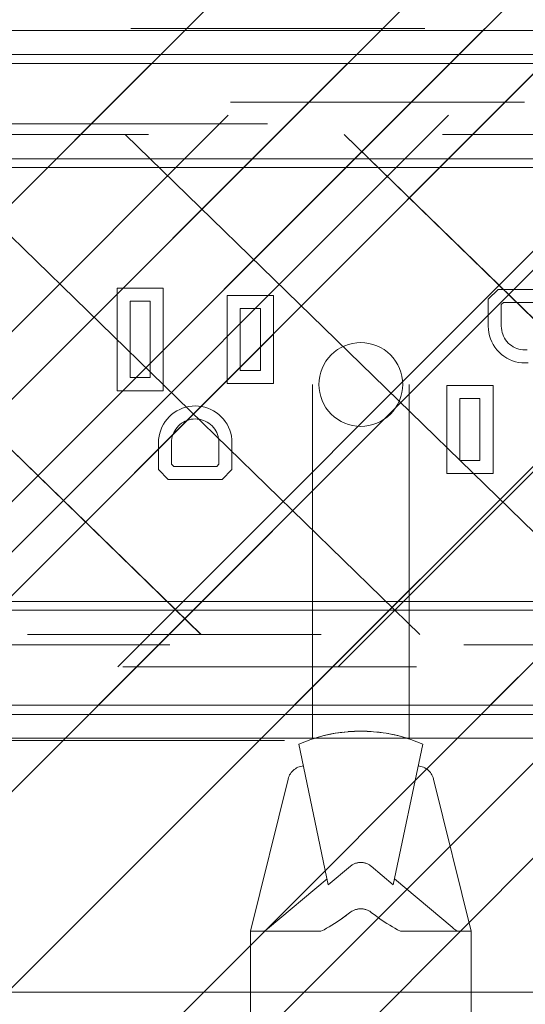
# Model space of a CAD drawing. Header units: inches. Extents: x -416 to -272, y -73 to 47.
# Tile 77 of 206: x -381.29 to -379, y -10.99 to -6.52. Entities that reach past the tile are written whole.
import ezdxf

# ---------------------------------------------------------------- set-up
doc = ezdxf.new("R2010")
doc.units = ezdxf.units.IN
doc.header["$LTSCALE"] = 32
doc.header["$MEASUREMENT"] = 0
doc.header["$PDMODE"] = 1
doc.header["$PDSIZE"] = -2
doc.linetypes.add('Dash Style-1', pattern=[0.083328, 0.041656, -0.041672])
for name, color, linetype, lineweight in [('Black', 7, 'Continuous', 18), ('DashLine', 7, 'Continuous', 13), ('DashLineFill', 7, 'Dash Style-1', 13), ('Dean-Bezel', 7, 'Continuous', 18), ('Drawing', 7, 'Continuous', 18), ('Metal-UtilityGrommet', 7, 'Continuous', 13), ('None', 7, 'Continuous', 18), ('Slate-MetalShroud', 7, 'Continuous', 18), ('SolidLine', 7, 'Continuous', 15), ('Wood_1-H', 7, 'Continuous', 13)]:
    doc.layers.add(name, color=color, linetype=linetype, lineweight=lineweight)
doc.layers.add('Textile-Cushion', color=7, linetype='Continuous', lineweight=18, true_color=0x4c4c4c)
pattern_1 = [(45, (0, 0), (-1.61302, 1.93572), []), (45, (-1.0608, 1.0608), (-0.472346, 0.416761), [])]

# ---------------------------------------------------------------- blocks, each defined once
blk = doc.blocks.new('Group-32')
at = {"layer": 'Textile-Cushion', "color": 31, "true_color": 0xffc198}
for p, q in [((-2.2539, 1.1339), (0.0759, -1.1339)), ((-1.261, 1.1339), (1.0688, -1.1339)), ((-0.2681, 1.1339), (2.0618, -1.1339)), ((0.7248, 1.1339), (3.0547, -1.1339))]:
    blk.add_line(p, q, dxfattribs=at)
blk = doc.blocks.new('Group-33')
at = {"layer": 'Textile-Cushion', "color": 31, "true_color": 0xffc198}
blk.add_blockref('Group-32', (0, 0), dxfattribs=at)
blk = doc.blocks.new('SBDXF2-Shroud (2D)')
at = {"layer": 'DashLineFill', "linetype": 'Continuous', "lineweight": 13}
h = blk.add_hatch(dxfattribs=at)
h.set_pattern_fill('Steel', color=253, style=0, pattern_type=2)
h.set_pattern_definition(pattern_1)
edge = h.paths.add_edge_path()
edge.add_line((-5.5709, 0.9311), (-5.5709, -0.9311))
edge.add_arc((-5.3209, -0.9311), 0.25, 180, 270)
edge.add_line((-5.3209, -1.1811), (5.3209, -1.1811))
edge.add_arc((5.3209, -0.9311), 0.25, 270, 360)
edge.add_line((5.5709, -0.9311), (5.5709, 0.9311))
edge.add_arc((5.3209, 0.9311), 0.25, 0, 90)
edge.add_line((5.3209, 1.1811), (-5.3209, 1.1811))
edge.add_arc((-5.3209, 0.9311), 0.25, 90, 135)
edge.add_arc((-5.3209, 0.9311), 0.25, 135, 180)
edge.add_line((-5.5709, 0.9311), (-5.5709, 0.9311))
edge = h.paths.add_edge_path()
edge.add_arc((-5.3209, -0.9311), 0.2028, 180, 270, ccw=False)
edge.add_line((-5.5236, -0.9311), (-5.5236, 0.9311))
edge.add_arc((-5.3209, 0.9311), 0.2028, 90, 180, ccw=False)
edge.add_line((-5.3209, 1.1339), (5.3209, 1.1339))
edge.add_arc((5.3209, 0.9311), 0.2028, 0, 90, ccw=False)
edge.add_line((5.5236, 0.9311), (5.5236, -0.9311))
edge.add_arc((5.3209, -0.9311), 0.2028, -90, 0, ccw=False)
edge.add_line((5.3209, -1.1339), (-5.3209, -1.1339))
at = {"layer": 'DashLineFill', "flags": 128}
for points in [[(-5.5709, 0.9311), (-5.5709, -0.9311, 0.414214), (-5.3209, -1.1811), (5.3209, -1.1811, 0.414214), (5.5709, -0.9311), (5.5709, 0.9311, 0.414214), (5.3209, 1.1811), (-5.3209, 1.1811, 0.198912), (-5.4976, 1.1079, 0.198912), (-5.5709, 0.9311)], [(-5.3209, -1.1339, -0.414214), (-5.5236, -0.9311), (-5.5236, 0.9311, -0.414214), (-5.3209, 1.1339), (5.3209, 1.1339, -0.414214), (5.5236, 0.9311), (5.5236, -0.9311, -0.414214), (5.3209, -1.1339)]]:
    blk.add_lwpolyline(points, format="xyb", close=True, dxfattribs=at)
at = {"layer": 'Slate-MetalShroud', "linetype": 'Continuous', "lineweight": 5}
blk.add_point((0, 0), dxfattribs=at)
at = {"layer": 'Metal-UtilityGrommet', "color": 7}
blk.add_blockref('Group-33', (0, 0), dxfattribs=at)
blk = doc.blocks.new('Group-92')
at = {"layer": 'Textile-Cushion', "color": 31, "true_color": 0xffc198}
for p, q in [((33.75, -4.1811), (36.0799, -6.4488)), ((34.7429, -4.1811), (37.0728, -6.4488)), ((35.7358, -4.1811), (38.0657, -6.4488)), ((36.7288, -4.1811), (39.0586, -6.4488))]:
    blk.add_line(p, q, dxfattribs=at)
blk = doc.blocks.new('Group-93')
at = {"layer": 'Textile-Cushion', "color": 31, "true_color": 0xffc198}
blk.add_blockref('Group-92', (0, 0), dxfattribs=at)
blk = doc.blocks.new('Group-94')
at = {"layer": 'DashLineFill', "linetype": 'Continuous', "lineweight": 13}
h = blk.add_hatch(dxfattribs=at)
h.set_pattern_fill('Steel', color=253, style=0, pattern_type=2)
h.set_pattern_definition(pattern_1)
edge = h.paths.add_edge_path()
edge.add_line((30.4331, -4.3839), (30.4331, -6.2461))
edge.add_arc((30.6831, -6.2461), 0.25, 180, 270)
edge.add_line((30.6831, -6.4961), (41.3248, -6.4961))
edge.add_arc((41.3248, -6.2461), 0.25, 270, 360)
edge.add_line((41.5748, -6.2461), (41.5748, -4.3839))
edge.add_arc((41.3248, -4.3839), 0.25, 360, 450)
edge.add_line((41.3248, -4.1339), (30.6831, -4.1339))
edge.add_arc((30.6831, -4.3839), 0.25, 90, 135)
edge.add_arc((30.6831, -4.3839), 0.25, 135, 180)
edge.add_line((30.4331, -4.3839), (30.4331, -4.3839))
edge = h.paths.add_edge_path()
edge.add_arc((30.6831, -6.2461), 0.2028, 180, 270, ccw=False)
edge.add_line((30.4803, -6.2461), (30.4803, -4.3839))
edge.add_arc((30.6831, -4.3839), 0.2028, 90, 180, ccw=False)
edge.add_line((30.6831, -4.1811), (41.3248, -4.1811))
edge.add_arc((41.3248, -4.3839), 0.2028, 0, 90, ccw=False)
edge.add_line((41.5276, -4.3839), (41.5276, -6.2461))
edge.add_arc((41.3248, -6.2461), 0.2028, -90, 0, ccw=False)
edge.add_line((41.3248, -6.4488), (30.6831, -6.4488))
at = {"layer": 'DashLineFill', "flags": 128}
for points in [[(30.4331, -4.3839), (30.4331, -6.2461, 0.414214), (30.6831, -6.4961), (41.3248, -6.4961, 0.414214), (41.5748, -6.2461), (41.5748, -4.3839, 0.414214), (41.3248, -4.1339), (30.6831, -4.1339, 0.198912), (30.5063, -4.2071, 0.198912), (30.4331, -4.3839)], [(30.6831, -6.4488, -0.414214), (30.4803, -6.2461), (30.4803, -4.3839, -0.414214), (30.6831, -4.1811), (41.3248, -4.1811, -0.414214), (41.5276, -4.3839), (41.5276, -6.2461, -0.414214), (41.3248, -6.4488)]]:
    blk.add_lwpolyline(points, format="xyb", close=True, dxfattribs=at)
at = {"layer": 'Slate-MetalShroud', "linetype": 'Continuous', "lineweight": 5}
blk.add_point((36.0039, -5.315), dxfattribs=at)
at = {"layer": 'Metal-UtilityGrommet', "color": 7}
blk.add_blockref('Group-93', (0, 0), dxfattribs=at)
blk = doc.blocks.new('Group-39')
at = {"layer": 'Dean-Bezel'}
for p, q in [((4.11, 1.4545), (-4.11, 1.4545)), ((-0.5997, 0.4037), (-0.5997, 0.0043)), ((-0.3904, 0.4037), (-0.5997, 0.4037)), ((-0.3904, 0.0043), (-0.3904, 0.4037)), ((0.6289, 0.4307), (0.5843, 0.3861)), ((0.8731, 0.4307), (0.6289, 0.4307)), ((0.8731, 0.4307), (0.9177, 0.3861)), ((0.5843, 0.3861), (0.5843, 0.264)), ((0.6434, 0.3617), (0.6533, 0.3716)), ((0.6434, 0.264), (0.6434, 0.3617)), ((0.8487, 0.3716), (0.6533, 0.3716)), ((0.8487, 0.3716), (0.8586, 0.3617)), ((0.8586, 0.3617), (0.8582, 0.2546)), ((0.9177, 0.264), (0.9177, 0.3861)), ((-0.5406, 0.0634), (-0.5406, 0.3446)), ((-0.4494, 0.3446), (-0.5406, 0.3446)), ((-0.4494, 0.3446), (-0.4494, 0.0634)), ((0.5843, 0.264), (0.5849, 0.2494)), ((0.5849, 0.2494), (0.5869, 0.235)), ((0.5869, 0.235), (0.59, 0.2208)), ((0.6438, 0.2546), (0.6434, 0.264)), ((0.645, 0.2453), (0.6438, 0.2546)), ((0.647, 0.2362), (0.645, 0.2453)), ((0.6499, 0.2272), (0.647, 0.2362)), ((0.6535, 0.2185), (0.6499, 0.2272)), ((0.8521, 0.2272), (0.8485, 0.2185)), ((0.855, 0.2362), (0.8521, 0.2272)), ((0.857, 0.2453), (0.855, 0.2362)), ((0.8582, 0.2546), (0.857, 0.2453)), ((0.912, 0.2208), (0.9151, 0.235)), ((0.9151, 0.235), (0.9171, 0.2494)), ((0.9171, 0.2494), (0.9177, 0.264)), ((0.59, 0.2208), (0.5944, 0.207)), ((0.6, 0.1935), (0.5944, 0.207)), ((0.6, 0.1935), (0.6067, 0.1807)), ((0.6067, 0.1807), (0.6145, 0.1684)), ((0.6578, 0.2102), (0.6535, 0.2185)), ((0.6628, 0.2023), (0.6578, 0.2102)), ((0.6686, 0.1948), (0.6628, 0.2023)), ((0.6749, 0.1879), (0.6686, 0.1948)), ((0.6818, 0.1816), (0.6749, 0.1879)), ((0.6893, 0.1759), (0.6818, 0.1816)), ((0.8202, 0.1816), (0.8127, 0.1759)), ((0.8271, 0.1879), (0.8202, 0.1816)), ((0.8334, 0.1948), (0.8271, 0.1879)), ((0.8392, 0.2023), (0.8334, 0.1948)), ((0.8442, 0.2102), (0.8392, 0.2023)), ((0.8485, 0.2185), (0.8442, 0.2102)), ((0.8875, 0.1684), (0.8953, 0.1807)), ((0.8953, 0.1807), (0.902, 0.1935)), ((0.902, 0.1935), (0.9076, 0.207)), ((0.9076, 0.207), (0.912, 0.2208)), ((0.6145, 0.1684), (0.6233, 0.1569)), ((0.6233, 0.1569), (0.6332, 0.1462)), ((0.6332, 0.1462), (0.6439, 0.1363)), ((0.6439, 0.1363), (0.6554, 0.1275)), ((0.6972, 0.1708), (0.6893, 0.1759)), ((0.7055, 0.1665), (0.6972, 0.1708)), ((0.7142, 0.1629), (0.7055, 0.1665)), ((0.7232, 0.1601), (0.7142, 0.1629)), ((0.7323, 0.1581), (0.7232, 0.1601)), ((0.7416, 0.1568), (0.7323, 0.1581)), ((0.751, 0.1564), (0.7416, 0.1568)), ((0.7604, 0.1568), (0.751, 0.1564)), ((0.7697, 0.1581), (0.7604, 0.1568)), ((0.7788, 0.1601), (0.7697, 0.1581)), ((0.7878, 0.1629), (0.7788, 0.1601)), ((0.7965, 0.1665), (0.7878, 0.1629)), ((0.8048, 0.1708), (0.7965, 0.1665)), ((0.8127, 0.1759), (0.8048, 0.1708)), ((0.8466, 0.1275), (0.8581, 0.1363)), ((0.8581, 0.1363), (0.8688, 0.1462)), ((0.8688, 0.1462), (0.8787, 0.1569)), ((0.8787, 0.1569), (0.8875, 0.1684)), ((0.6554, 0.1275), (0.6677, 0.1197)), ((0.6677, 0.1197), (0.6806, 0.113)), ((0.6806, 0.113), (0.694, 0.1074)), ((0.694, 0.1074), (0.7079, 0.103)), ((0.7079, 0.103), (0.7221, 0.0999)), ((0.7221, 0.0999), (0.7365, 0.098)), ((0.7365, 0.098), (0.751, 0.0974)), ((0.751, 0.0974), (0.7655, 0.098)), ((0.7655, 0.098), (0.7799, 0.0999)), ((0.7799, 0.0999), (0.7941, 0.103)), ((0.7941, 0.103), (0.808, 0.1074)), ((0.808, 0.1074), (0.8214, 0.113)), ((0.8214, 0.113), (0.8343, 0.1197)), ((0.8343, 0.1197), (0.8466, 0.1275)), ((-0.4494, 0.0634), (-0.5406, 0.0634)), ((-0.3904, 0.0043), (-0.5997, 0.0043)), ((0.8963, 0.0282), (0.8963, -0.4362)), ((1.1057, 0.0282), (0.8963, 0.0282)), ((1.1057, -0.4362), (1.1057, 0.0282)), ((0.3964, -0.0043), (0.3964, -0.4037)), ((0.6057, -0.0043), (0.3964, -0.0043)), ((0.6057, -0.4037), (0.6057, -0.0043)), ((0.9554, -0.3771), (0.9554, -0.0309)), ((1.0466, -0.0309), (0.9554, -0.0309)), ((1.0466, -0.0309), (1.0466, -0.3771)), ((0.4554, -0.3446), (0.4554, -0.0634)), ((0.5466, -0.0634), (0.4554, -0.0634)), ((0.5466, -0.0634), (0.5466, -0.3446)), ((-0.745, -0.0974), (-0.7595, -0.098)), ((-0.7305, -0.098), (-0.745, -0.0974)), ((-0.7161, -0.0999), (-0.7305, -0.098)), ((-0.7019, -0.103), (-0.7161, -0.0999)), ((-0.688, -0.1074), (-0.7019, -0.103)), ((-0.6746, -0.113), (-0.688, -0.1074)), ((-0.6617, -0.1197), (-0.6746, -0.113)), ((-0.6494, -0.1275), (-0.6617, -0.1197)), ((-0.6379, -0.1363), (-0.6494, -0.1275)), ((-0.7544, -0.1568), (-0.745, -0.1564)), ((-0.745, -0.1564), (-0.7356, -0.1568)), ((-0.7356, -0.1568), (-0.7263, -0.1581)), ((-0.7263, -0.1581), (-0.7172, -0.1601)), ((-0.7172, -0.1601), (-0.7082, -0.1629)), ((-0.7082, -0.1629), (-0.6995, -0.1665)), ((-0.6995, -0.1665), (-0.6912, -0.1708)), ((-0.6912, -0.1708), (-0.6833, -0.1759)), ((-0.6833, -0.1759), (-0.6758, -0.1816)), ((-0.6272, -0.1462), (-0.6379, -0.1363)), ((-0.6173, -0.1569), (-0.6272, -0.1462)), ((-0.6085, -0.1684), (-0.6173, -0.1569)), ((-0.6007, -0.1807), (-0.6085, -0.1684)), ((-0.6758, -0.1816), (-0.6689, -0.1879)), ((-0.6689, -0.1879), (-0.6626, -0.1948)), ((-0.6626, -0.1948), (-0.6568, -0.2023)), ((-0.6568, -0.2023), (-0.6518, -0.2102)), ((-0.6518, -0.2102), (-0.6475, -0.2185)), ((-0.6475, -0.2185), (-0.6439, -0.2272)), ((-0.594, -0.1935), (-0.6007, -0.1807)), ((-0.5884, -0.207), (-0.594, -0.1935)), ((-0.584, -0.2208), (-0.5884, -0.207)), ((-0.5809, -0.235), (-0.584, -0.2208)), ((-0.6439, -0.2272), (-0.641, -0.2362)), ((-0.641, -0.2362), (-0.639, -0.2453)), ((-0.639, -0.2453), (-0.6378, -0.2546)), ((-0.6378, -0.2546), (-0.6374, -0.264)), ((-0.6374, -0.264), (-0.6374, -0.3617)), ((-0.5789, -0.2494), (-0.5809, -0.235)), ((-0.5783, -0.264), (-0.5789, -0.2494)), ((-0.5783, -0.264), (-0.5783, -0.3861)), ((0.5466, -0.3446), (0.4554, -0.3446)), ((-0.6473, -0.3716), (-0.8427, -0.3716)), ((-0.6473, -0.3716), (-0.6374, -0.3617)), ((-0.6229, -0.4307), (-0.5783, -0.3861)), ((1.0466, -0.3771), (0.9554, -0.3771)), ((-0.6229, -0.4307), (-0.8671, -0.4307)), ((0.6057, -0.4037), (0.3964, -0.4037)), ((1.1057, -0.4362), (0.8963, -0.4362)), ((4.11, -1.4545), (-4.11, -1.4545))]:
    blk.add_line(p, q, dxfattribs=at)
blk = doc.blocks.new('Dean-PPUG-BK (2D)')
at = {"layer": 'DashLineFill', "linetype": 'Continuous', "lineweight": 13}
h = blk.add_hatch(dxfattribs=at)
h.set_pattern_fill('Steel', color=253, style=0, pattern_type=2)
h.set_pattern_definition(pattern_1)
h.paths.add_polyline_path([(-4.11, 1.4545), (4.11, 1.4545), (4.11, -1.4545), (-4.11, -1.4545)])
h = blk.add_hatch(dxfattribs=at)
h.set_pattern_fill('Steel', color=253, style=0, pattern_type=2)
h.set_pattern_definition(pattern_1)
h.paths.add_polyline_path([(0, 0.19), (0.0186, 0.1891), (0.0371, 0.1863), (0.0552, 0.1818), (0.0727, 0.1755), (0.0896, 0.1676), (0.1056, 0.158), (0.1205, 0.1469), (0.1344, 0.1344), (0.1469, 0.1205), (0.158, 0.1056), (0.1676, 0.0896), (0.1755, 0.0727), (0.1818, 0.0552), (0.1863, 0.0371), (0.1891, 0.0186), (0.19, 0), (0.1891, -0.0186), (0.1863, -0.0371), (0.1818, -0.0552), (0.1755, -0.0727), (0.1676, -0.0896), (0.158, -0.1056), (0.1469, -0.1205), (0.1344, -0.1344), (0.1205, -0.1469), (0.1056, -0.158), (0.0896, -0.1676), (0.0727, -0.1755), (0.0552, -0.1818), (0.0371, -0.1863), (0.0186, -0.1891), (0, -0.19), (-0.0186, -0.1891), (-0.0371, -0.1863), (-0.0552, -0.1818), (-0.0727, -0.1755), (-0.0896, -0.1676), (-0.1056, -0.158), (-0.1205, -0.1469), (-0.1344, -0.1344), (-0.1469, -0.1205), (-0.158, -0.1056), (-0.1676, -0.0896), (-0.1755, -0.0727), (-0.1818, -0.0552), (-0.1863, -0.0371), (-0.1891, -0.0186), (-0.19, 0), (-0.1891, 0.0186), (-0.1863, 0.0371), (-0.1818, 0.0552), (-0.1755, 0.0727), (-0.1676, 0.0896), (-0.158, 0.1056), (-0.1469, 0.1205), (-0.1344, 0.1344), (-0.1205, 0.1469), (-0.1056, 0.158), (-0.0896, 0.1676), (-0.0727, 0.1755), (-0.0552, 0.1818), (-0.0371, 0.1863), (-0.0186, 0.1891)])
at = {"layer": 'Black'}
for p, q in [((-0.5, 2.9793), (-0.5, 2.4793)), ((0.5, 2.9793), (0.5, 2.4793)), ((-0.5, 2.4793), (-0.3297, 1.7889)), ((-0.5, 2.4793), (-0.1807, 2.4793)), ((-0.4377, 2.4793), (-0.431, 2.4742)), ((-0.4227, 2.4677), (-0.431, 2.4742)), ((-0.4227, 2.4677), (-0.4143, 2.4608)), ((-0.153, 2.2416), (-0.4143, 2.4608)), ((-0.1807, 2.4793), (-0.1667, 2.472)), ((-0.155, 2.4656), (-0.1667, 2.472)), ((-0.155, 2.4656), (-0.1431, 2.4588)), ((-0.1431, 2.4588), (-0.131, 2.4514)), ((0.1186, 2.4436), (0.1431, 2.4588)), ((0.155, 2.4656), (0.1431, 2.4588)), ((0.4227, 2.4677), (0.153, 2.2416)), ((0.1667, 2.472), (0.155, 2.4656)), ((0.1807, 2.4793), (0.1667, 2.472)), ((0.5, 2.4793), (0.1807, 2.4793)), ((0.3297, 1.7889), (0.5, 2.4793)), ((0.4143, 2.4608), (0.4227, 2.4677)), ((0.4227, 2.4677), (0.431, 2.4742)), ((0.4377, 2.4793), (0.431, 2.4742)), ((-0.1186, 2.4436), (-0.131, 2.4514)), ((-0.1186, 2.4436), (-0.0931, 2.4267)), ((-0.067, 2.4081), (-0.0931, 2.4267)), ((0.0931, 2.4267), (0.0447, 2.3914)), ((0.067, 2.4081), (0.0931, 2.4267)), ((0.1186, 2.4436), (0.0931, 2.4267)), ((-0.0474, 2.3934), (-0.067, 2.4081)), ((-0.0474, 2.3934), (-0.0447, 2.3914)), ((-0.0419, 2.3895), (-0.0447, 2.3914)), ((-0.0404, 2.3886), (-0.0419, 2.3895)), ((-0.0404, 2.3886), (-0.036, 2.3861)), ((-0.036, 2.3861), (-0.0329, 2.3847)), ((-0.0329, 2.3847), (-0.0298, 2.3833)), ((-0.0298, 2.3833), (-0.0266, 2.3821)), ((-0.0266, 2.3821), (-0.0234, 2.381)), ((-0.0234, 2.381), (-0.0201, 2.3801)), ((-0.0201, 2.3801), (-0.0168, 2.3793)), ((-0.0168, 2.3793), (-0.0135, 2.3786)), ((-0.0135, 2.3786), (-0.0102, 2.3781)), ((-0.0102, 2.3781), (-0.0068, 2.3778)), ((-0.0068, 2.3778), (-0.0034, 2.3776)), ((-0.0034, 2.3776), (0, 2.3775)), ((0, 2.3775), (0.0034, 2.3776)), ((0.0034, 2.3776), (0.0068, 2.3778)), ((0.0068, 2.3778), (0.0102, 2.3781)), ((0.0102, 2.3781), (0.0135, 2.3786)), ((0.0135, 2.3786), (0.0168, 2.3793)), ((0.0168, 2.3793), (0.0201, 2.3801)), ((0.0201, 2.3801), (0.0234, 2.381)), ((0.0234, 2.381), (0.0266, 2.3821)), ((0.0266, 2.3821), (0.0329, 2.3847)), ((0.0329, 2.3847), (0.036, 2.3861)), ((0.0404, 2.3886), (0.036, 2.3861)), ((0.0404, 2.3886), (0.0447, 2.3914)), ((-0.1474, 2.2684), (-0.2813, 1.6308)), ((-0.0474, 2.1846), (-0.1474, 2.2684)), ((0.1474, 2.2684), (0.0474, 2.1846)), ((0.2812, 1.6308), (0.1474, 2.2684)), ((-0.0447, 2.1824), (-0.0474, 2.1846)), ((-0.0447, 2.1824), (-0.0419, 2.1803)), ((-0.0389, 2.1784), (-0.0419, 2.1803)), ((-0.036, 2.1766), (-0.0389, 2.1784)), ((-0.0329, 2.175), (-0.036, 2.1766)), ((-0.0298, 2.1735), (-0.0329, 2.175)), ((-0.0298, 2.1735), (-0.0266, 2.1721)), ((-0.0234, 2.1709), (-0.0266, 2.1721)), ((-0.0201, 2.1699), (-0.0234, 2.1709)), ((-0.0168, 2.169), (-0.0201, 2.1699)), ((-0.0135, 2.1683), (-0.0168, 2.169)), ((-0.0102, 2.1677), (-0.0135, 2.1683)), ((-0.0068, 2.1673), (-0.0102, 2.1677)), ((-0.0034, 2.167), (-0.0068, 2.1673)), ((-0.0034, 2.167), (0, 2.167)), ((0, 2.167), (0.0034, 2.167)), ((0.0068, 2.1673), (0.0034, 2.167)), ((0.0068, 2.1673), (0.0102, 2.1677)), ((0.0102, 2.1677), (0.0135, 2.1683)), ((0.0168, 2.169), (0.0135, 2.1683)), ((0.0168, 2.169), (0.0201, 2.1699)), ((0.0201, 2.1699), (0.0234, 2.1709)), ((0.0234, 2.1709), (0.0266, 2.1721)), ((0.0266, 2.1721), (0.0298, 2.1735)), ((0.0298, 2.1735), (0.0329, 2.175)), ((0.036, 2.1766), (0.0329, 2.175)), ((0.036, 2.1766), (0.0389, 2.1784)), ((0.0419, 2.1803), (0.0389, 2.1784)), ((0.0447, 2.1824), (0.0419, 2.1803)), ((0.0447, 2.1824), (0.0474, 2.1846)), ((-0.3297, 1.7889), (-0.3279, 1.7826)), ((0.3279, 1.7826), (0.3297, 1.7889)), ((-0.3279, 1.7826), (-0.3256, 1.7765)), ((-0.3256, 1.7765), (-0.3227, 1.7706)), ((-0.3227, 1.7706), (-0.3194, 1.765)), ((-0.3194, 1.765), (-0.3156, 1.7597)), ((-0.3156, 1.7597), (-0.3114, 1.7547)), ((-0.3114, 1.7547), (-0.3068, 1.75)), ((-0.3068, 1.75), (-0.3019, 1.7458)), ((-0.3019, 1.7458), (-0.2966, 1.742)), ((-0.2966, 1.742), (-0.291, 1.7386)), ((0.291, 1.7386), (0.2966, 1.742)), ((0.2966, 1.742), (0.3019, 1.7458)), ((0.3019, 1.7458), (0.3068, 1.75)), ((0.3068, 1.75), (0.3114, 1.7547)), ((0.3114, 1.7547), (0.3156, 1.7597)), ((0.3156, 1.7597), (0.3194, 1.765)), ((0.3194, 1.765), (0.3227, 1.7706)), ((0.3227, 1.7706), (0.3256, 1.7765)), ((0.3256, 1.7765), (0.3279, 1.7826)), ((-0.291, 1.7386), (-0.2851, 1.7357)), ((-0.2851, 1.7357), (-0.279, 1.7333)), ((-0.279, 1.7333), (-0.2728, 1.7315)), ((-0.2728, 1.7315), (-0.2664, 1.7301)), ((-0.2664, 1.7301), (-0.2606, 1.7294)), ((0.2606, 1.7294), (0.2664, 1.7301)), ((0.2664, 1.7301), (0.2728, 1.7315)), ((0.2728, 1.7315), (0.279, 1.7333)), ((0.279, 1.7333), (0.2851, 1.7357)), ((0.2851, 1.7357), (0.291, 1.7386)), ((-0.2813, 1.6308), (-0.2273, 1.6098)), ((-0.2273, 1.6098), (-0.2188, 1.6069)), ((-0.2273, 1.6098), (-0.1719, 1.5932)), ((0.1719, 1.5932), (0.2273, 1.6098)), ((0.2136, 1.6052), (0.2273, 1.6098)), ((0.2273, 1.6098), (0.2812, 1.6308)), ((-0.2188, 1.6069), (-0.2188, 0)), ((-0.2188, 1.6069), (-0.2154, 1.6058)), ((-0.2136, 1.6052), (-0.2154, 1.6058)), ((-0.2056, 1.6027), (-0.2136, 1.6052)), ((-0.2056, 1.6027), (-0.2021, 1.6016)), ((-0.2021, 1.6016), (-0.1983, 1.6005)), ((-0.1983, 1.6005), (-0.1894, 1.5979)), ((-0.1894, 1.5979), (-0.1792, 1.5951)), ((-0.1792, 1.5951), (-0.1725, 1.5934)), ((-0.1152, 1.5813), (-0.1719, 1.5932)), ((-0.1719, 1.5932), (-0.1676, 1.5922)), ((-0.1676, 1.5922), (-0.1547, 1.5891)), ((-0.1547, 1.5891), (-0.1406, 1.5861)), ((-0.1255, 1.5831), (-0.1152, 1.5813)), ((-0.1152, 1.5813), (-0.101, 1.5791)), ((-0.1152, 1.5813), (-0.0578, 1.5742)), ((-0.0837, 1.5768), (-0.101, 1.5791)), ((-0.0837, 1.5768), (-0.0578, 1.5742)), ((-0.0578, 1.5742), (-0.0473, 1.5734)), ((-0.0578, 1.5742), (0, 1.5718)), ((-0.038, 1.5728), (-0.0473, 1.5734)), ((-0.038, 1.5728), (-0.0285, 1.5724)), ((-0.0285, 1.5724), (0, 1.5718)), ((0.0578, 1.5742), (0, 1.5718)), ((0, 1.5718), (0.0095, 1.5718)), ((0.0095, 1.5718), (0.0191, 1.572)), ((0.0191, 1.572), (0.0286, 1.5724)), ((0.0286, 1.5724), (0.0566, 1.5741)), ((0.0566, 1.5741), (0.0578, 1.5742)), ((0.0578, 1.5742), (0.1152, 1.5813)), ((0.0578, 1.5742), (0.0748, 1.5758)), ((0.0837, 1.5768), (0.1152, 1.5813)), ((0.1152, 1.5813), (0.1719, 1.5932)), ((0.1164, 1.5816), (0.1255, 1.5831)), ((0.1406, 1.5861), (0.1255, 1.5831)), ((0.1406, 1.5861), (0.1676, 1.5922)), ((0.1676, 1.5922), (0.1719, 1.5932)), ((0.1983, 1.6005), (0.1725, 1.5934)), ((0.1983, 1.6005), (0.2021, 1.6016)), ((0.2021, 1.6016), (0.2136, 1.6052)), ((0.2187, 1.6069), (0.2187, 0))]:
    blk.add_line(p, q, dxfattribs=at)
at = {"layer": 'Black', "color": 9, "flags": 128}
blk.add_lwpolyline([(-3.6785, 1.023), (3.6785, 1.023), (3.6785, -1.023), (-3.6785, -1.023)], close=True, dxfattribs=at)
at = {"layer": 'Black', "linetype": 'Continuous', "lineweight": 5}
blk.add_point((0, 0), dxfattribs=at)
at = {"layer": 'DashLineFill', "flags": 128}
for points in [[(-4.11, 1.4545), (4.11, 1.4545), (4.11, -1.4545), (-4.11, -1.4545)], [(0, 0.19), (0.0186, 0.1891), (0.0371, 0.1863), (0.0552, 0.1818), (0.0727, 0.1755), (0.0896, 0.1676), (0.1056, 0.158), (0.1205, 0.1469), (0.1344, 0.1344), (0.1469, 0.1205), (0.158, 0.1056), (0.1676, 0.0896), (0.1755, 0.0727), (0.1818, 0.0552), (0.1863, 0.0371), (0.1891, 0.0186), (0.19, 0), (0.1891, -0.0186), (0.1863, -0.0371), (0.1818, -0.0552), (0.1755, -0.0727), (0.1676, -0.0896), (0.158, -0.1056), (0.1469, -0.1205), (0.1344, -0.1344), (0.1205, -0.1469), (0.1056, -0.158), (0.0896, -0.1676), (0.0727, -0.1755), (0.0552, -0.1818), (0.0371, -0.1863), (0.0186, -0.1891), (0, -0.19), (-0.0186, -0.1891), (-0.0371, -0.1863), (-0.0552, -0.1818), (-0.0727, -0.1755), (-0.0896, -0.1676), (-0.1056, -0.158), (-0.1205, -0.1469), (-0.1344, -0.1344), (-0.1469, -0.1205), (-0.158, -0.1056), (-0.1676, -0.0896), (-0.1755, -0.0727), (-0.1818, -0.0552), (-0.1863, -0.0371), (-0.1891, -0.0186), (-0.19, 0), (-0.1891, 0.0186), (-0.1863, 0.0371), (-0.1818, 0.0552), (-0.1755, 0.0727), (-0.1676, 0.0896), (-0.158, 0.1056), (-0.1469, 0.1205), (-0.1344, 0.1344), (-0.1205, 0.1469), (-0.1056, 0.158), (-0.0896, 0.1676), (-0.0727, 0.1755), (-0.0552, 0.1818), (-0.0371, 0.1863), (-0.0186, 0.1891)]]:
    blk.add_lwpolyline(points, close=True, dxfattribs=at)
at = {"layer": 'Black', "color": 7}
blk.add_blockref('Group-39', (0, 0), dxfattribs=at)
blk = doc.blocks.new('Group-96')
at = {"layer": 'DashLine', "flags": 128}
blk.add_lwpolyline([(1.1142, -2.5591), (70.8937, -2.5591), (70.8937, -30), (1.1142, -30)], close=True, dxfattribs=at)
at = {"layer": 'SolidLine', "flags": 128}
blk.add_lwpolyline([(1.1142, -2.5591), (70.8937, -2.5591), (70.8937, -30), (1.1142, -30)], close=True, dxfattribs=at)
blk.add_lwpolyline([(32.0965, -4.6063, -0.414214), (32.372, -4.3307), (39.6358, -4.3307, -0.414214), (39.9114, -4.6063), (39.9114, -6.0236, -0.414214), (39.6358, -6.2992), (32.372, -6.2992, -0.414214), (32.0965, -6.0236)], format="xyb", close=True, dxfattribs=at)
at = {"layer": 'SolidLine', "color": 7}
for name, p in [('Dean-PPUG-BK (2D)', (36.0039, -5.315)), ('SBDXF2-Shroud (2D)', (36.0039, -5.315)), ('Group-94', (0, 0))]:
    blk.add_blockref(name, p, dxfattribs=at)
blk = doc.blocks.new('1BRPX9-Util_Bkt_Lg-N (2D)')
at = {"layer": 'DashLineFill', "linetype": 'Continuous', "lineweight": 13}
h = blk.add_hatch(dxfattribs=at)
h.set_pattern_fill('Steel', color=253, style=0, pattern_type=2)
h.set_pattern_definition(pattern_1)
edge = h.paths.add_edge_path()
edge.add_line((-4.4685, 7.5394), (-2.4213, 7.5394))
edge.add_line((-2.4213, 7.5394), (-2.4213, 7.9173))
edge.add_arc((-2.3031, 7.9173), 0.1181, 90, 180, ccw=False)
edge.add_line((-2.3031, 8.0354), (2.3031, 8.0354))
edge.add_arc((2.3031, 7.9173), 0.1181, 0, 90, ccw=False)
edge.add_line((2.4213, 7.9173), (2.4213, 7.5394))
edge.add_line((2.4213, 7.5394), (4.4685, 7.5394))
edge.add_line((4.4685, 7.5394), (4.4685, 7.4055))
edge.add_line((4.4685, 7.4055), (3.1299, 7.4055))
edge.add_line((3.1299, 7.4055), (3.1299, -2.0118))
edge.add_line((3.1299, -2.0118), (4.4685, -2.0118))
edge.add_line((4.4685, -2.0118), (4.4685, -2.1457))
edge.add_line((4.4685, -2.1457), (2.4213, -2.1457))
edge.add_line((2.4213, -2.1457), (2.4213, -2.5236))
edge.add_arc((2.3031, -2.5236), 0.1181, 270, 360, ccw=False)
edge.add_line((2.3031, -2.6417), (-2.3031, -2.6417))
edge.add_arc((-2.3031, -2.5236), 0.1181, 180, 270, ccw=False)
edge.add_line((-2.4213, -2.5236), (-2.4213, -2.1457))
edge.add_line((-2.4213, -2.1457), (-4.4685, -2.1457))
edge.add_line((-4.4685, -2.1457), (-4.4685, -2.0118))
edge.add_line((-4.4685, -2.0118), (-3.1299, -2.0118))
edge.add_line((-3.1299, -2.0118), (-3.1299, 7.4055))
edge.add_line((-3.1299, 7.4055), (-4.4685, 7.4055))
edge.add_line((-4.4685, 7.4055), (-4.4685, 7.5394))
blk = doc.blocks.new('Group-44')
at = {"layer": 'Textile-Cushion', "color": 31, "linetype": 'Continuous', "true_color": 0xffc198}
for p, q in [((0.0826, 1.2795), (-2.4174, -1.2204)), ((1.0826, 1.2795), (-1.4174, -1.2204)), ((2.0826, 1.2795), (-0.4174, -1.2204)), ((3.0826, 1.2795), (0.5826, -1.2204))]:
    blk.add_line(p, q, dxfattribs=at)
blk = doc.blocks.new('SlateShroudSleeve (2D)')
at = {"layer": 'DashLineFill', "linetype": 'Continuous', "lineweight": 13}
h = blk.add_hatch(dxfattribs=at)
h.set_pattern_fill('Steel', color=253, style=0, pattern_type=2)
h.set_pattern_definition(pattern_1)
edge = h.paths.add_edge_path()
edge.add_line((-6.0039, 0.9685), (-6.0039, -0.9685))
edge.add_arc((-5.3583, -0.9685), 0.6457, 180, 225)
edge.add_arc((-5.3583, -0.9685), 0.6457, 225, 270)
edge.add_line((-5.3583, -1.6142), (5.3583, -1.6142))
edge.add_arc((5.3583, -0.9685), 0.6457, 270, 360)
edge.add_line((6.0039, -0.9685), (6.0039, 0.9685))
edge.add_arc((5.3583, 0.9685), 0.6457, 0, 45)
edge.add_arc((5.3583, 0.9685), 0.6457, 45, 90)
edge.add_line((5.3583, 1.6142), (-5.3583, 1.6142))
edge.add_arc((-5.3583, 0.9685), 0.6457, 90, 180)
edge.add_line((-6.0039, 0.9685), (-6.0039, 0.9685))
edge = h.paths.add_edge_path()
edge.add_arc((-5.3583, -0.9685), 0.311, 225, 270, ccw=False)
edge.add_arc((-5.3583, -0.9685), 0.311, 180, 225, ccw=False)
edge.add_line((-5.6693, -0.9685), (-5.6693, 0.9685))
edge.add_arc((-5.3583, 0.9685), 0.311, 90, 180, ccw=False)
edge.add_line((-5.3583, 1.2795), (5.3583, 1.2795))
edge.add_arc((5.3583, 0.9685), 0.311, 45, 90, ccw=False)
edge.add_arc((5.3583, 0.9685), 0.311, 0, 45, ccw=False)
edge.add_line((5.6693, 0.9685), (5.6693, -0.9685))
edge.add_arc((5.3583, -0.9685), 0.311, 270, 360, ccw=False)
edge.add_line((5.3583, -1.2795), (-5.3583, -1.2795))
at = {"layer": 'DashLine', "lineweight": 13, "transparency": 33554687, "flags": 128}
blk.add_lwpolyline([(-5.8858, 0.9685, -0.414214), (-5.3583, 1.4961), (5.3583, 1.4961, -0.414214), (5.8858, 0.9685), (5.8858, -0.9685, -0.414214), (5.3583, -1.4961), (-5.3583, -1.4961, -0.414214), (-5.8858, -0.9685)], format="xyb", close=True, dxfattribs=at)
at = {"layer": 'DashLineFill', "lineweight": 13, "flags": 128}
for points in [[(-6.0039, 0.9685), (-6.0039, -0.9685, 0.198912), (-5.8148, -1.4251, 0.198912), (-5.3583, -1.6142), (5.3583, -1.6142, 0.414214), (6.0039, -0.9685), (6.0039, 0.9685, 0.198912), (5.8148, 1.4251, 0.198912), (5.3583, 1.6142), (-5.3583, 1.6142, 0.414214), (-6.0039, 0.9685)], [(-5.3583, -1.2795, -0.198912), (-5.5782, -1.1884, -0.198912), (-5.6693, -0.9685), (-5.6693, 0.9685, -0.414214), (-5.3583, 1.2795), (5.3583, 1.2795, -0.198912), (5.5782, 1.1884, -0.198912), (5.6693, 0.9685), (5.6693, -0.9685, -0.414214), (5.3583, -1.2795)]]:
    blk.add_lwpolyline(points, format="xyb", close=True, dxfattribs=at)
at = {"layer": 'SolidLine', "linetype": 'Continuous', "lineweight": 5}
blk.add_point((0, 0), dxfattribs=at)
at = {"layer": 'Textile-Cushion', "linetype": 'Continuous', "lineweight": 5}
blk.add_point((0, 0), dxfattribs=at)
at = {"layer": 'Textile-Cushion', "color": 31, "true_color": 0xffc198}
blk.add_blockref('Group-44', (0, 0), dxfattribs=at)
blk = doc.blocks.new('Group-97')
at = {"layer": 'SolidLine', "flags": 128}
blk.add_lwpolyline([(30.0197, -4.3012, -0.414214), (30.6102, -3.7106), (41.437, -3.7106, -0.414214), (42.0276, -4.3012), (42.0276, -6.3287, -0.414214), (41.437, -6.9193), (30.6102, -6.9193, -0.414214), (30.0197, -6.3287)], format="xyb", close=True, dxfattribs=at)
at = {"layer": 'DashLine', "color": 7}
blk.add_blockref('1BRPX9-Util_Bkt_Lg-N (2D)', (36.0236, -8.3071), dxfattribs=at)
at = {"layer": 'Wood_1-H', "color": 7}
blk.add_blockref('SlateShroudSleeve (2D)', (36.0236, -5.315), dxfattribs=at)
blk = doc.blocks.new('Group-99')
at = {"layer": 'None'}
for name in ['Group-97', 'Group-96']:
    blk.add_blockref(name, (0, 0), dxfattribs=at)
blk = doc.blocks.new('SL Credenza Desk (2D)-2')
at = {"layer": 'None'}
blk.add_blockref('Group-99', (0, 0), dxfattribs=at)
at = {"layer": 'Drawing', "color": 0, "flags": 1}
for tag in ['Tag', 'Catalog', 'Option1', 'Option2', 'Option3', 'Option4', 'Option5', 'Option6', 'Option7', 'Option8', 'Option9', 'Option10', 'Option11', 'Option12', 'Custom', 'FinishGroup', 'Discount', 'Item2', 'Item3', 'Item6', 'Item9', 'Item10', 'Item12', 'Item13', 'Item16', 'Item19', 'Item20', 'Item21', 'Item22', 'Item23', 'Item24', 'Item25', 'Item8', 'Item18', 'Item1', 'Item4', 'Item5', 'Item7', 'Item11', 'Item14', 'Item15', 'Item17']:
    blk.add_attdef(tag, (-56.2887, 1.4853), '', height=0.00709, dxfattribs=at)
blk = doc.blocks.new('Group-100')
at = {"layer": 'Drawing', "rotation": 180}
blk.add_blockref('SL Credenza Desk (2D)-2', (15.7192, 1.4853), dxfattribs=at)
at = {"layer": 'Drawing', "color": 0, "flags": 1}
for tag in ['Tag', 'Catalog', 'Option1', 'Option2', 'Option3', 'Option4', 'Option5', 'Option6', 'Option7', 'Option8', 'Option9', 'Option10', 'Option11', 'Option12', 'Custom', 'FinishGroup', 'Discount', 'Item2', 'Item3', 'Item6', 'Item9', 'Item10', 'Item12', 'Item13', 'Item16', 'Item19', 'Item20', 'Item21', 'Item22', 'Item23', 'Item24', 'Item25', 'Item8', 'Item18', 'Item1', 'Item4', 'Item5', 'Item7', 'Item11', 'Item14', 'Item15', 'Item17']:
    blk.add_attdef(tag, (-56.2887, 1.4853), '', height=0.00709, dxfattribs=at)

msp = doc.modelspace()

# ---------------------------------------------------------------- block references
at = {"layer": 'Drawing', "color": 7}
msp.add_blockref('Group-100', (-359.4593, -14.9775), dxfattribs=at)

doc.saveas('drawing.dxf')
